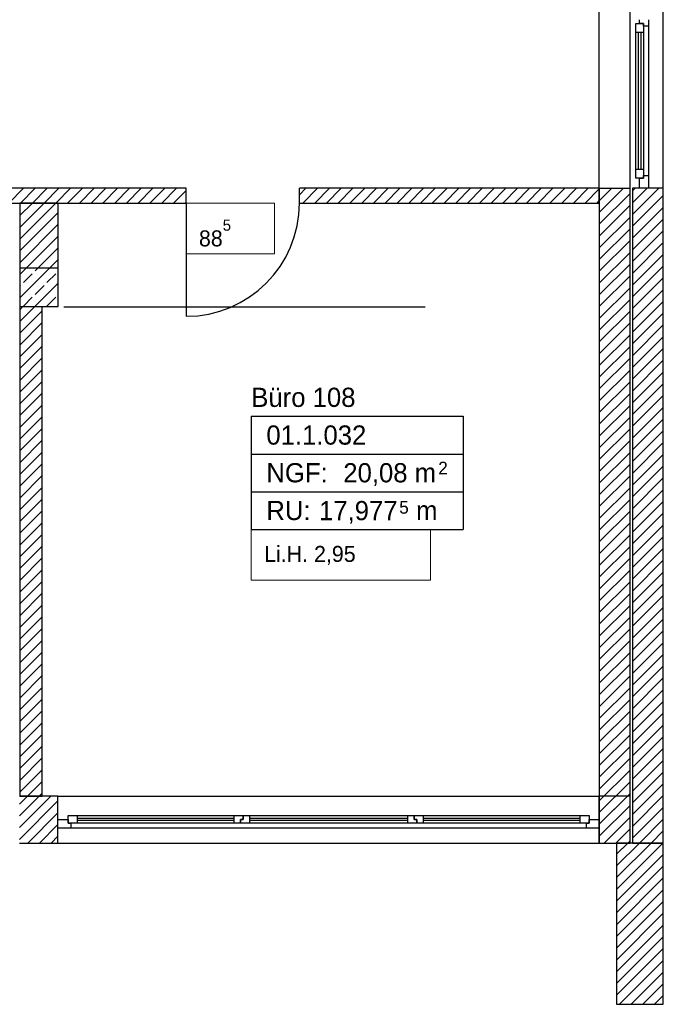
# Model space of a CAD drawing. Extents: x -28.8 to 46.3, y -5 to 85.1.
# Tile 20 of 26: x 31.7 to 36.8, y 27.5 to 35.2. Entities that reach past the tile are written whole.
import ezdxf

# ---------------------------------------------------------------- set-up
doc = ezdxf.new("R2010")
doc.units = 0
doc.header["$MEASUREMENT"] = 0
doc.linetypes.add('Strichlinie', pattern=[0.005644, 0.002822, -0.002822])
doc.linetypes.add('Wipeout_Contour', pattern=[1, 0, -1])
for name, color, linetype in [('1._OG_2_0', 7, 'Continuous'), ('1._OG_2_P_ZE_TEXT', 7, 'Continuous'), ('1._OG_2_R_NT_INNENWAND', 7, 'Continuous'), ('1._OG_2_R_TR_AUSSENWAND', 7, 'Continuous'), ('1._OG_2_R_TR_INNENWAND', 7, 'Continuous'), ('1._OG_2_R_TR_STUETZE', 7, 'Continuous'), ('1._OG_2_R_TR_UNTERZUG', 7, 'Continuous'), ('1._OG_2_Räume', 7, 'Continuous')]:
    doc.layers.add(name, color=color, linetype=linetype)
doc.styles.add('ERSTELLTER_STIL_1', font='txt')
doc.styles.add('ERSTELLTER_STIL_2', font='txt')
pattern_1 = [(45, (0, 0), (-0.04596194, 0.04596194), [])]

msp = doc.modelspace()

# ---------------------------------------------------------------- hatches: boundary and pattern name
at = {"layer": '1._OG_2_R_NT_INNENWAND', "linetype": 'Continuous', "ltscale": 1000}
h = msp.add_hatch(dxfattribs=at)
h.set_pattern_fill('MW_Kalksandstein_0002', color=256, style=0, pattern_type=2)
h.set_pattern_definition(pattern_1)
h.paths.add_polyline_path([(31.9063, 32.9512), (31.7313, 32.9512), (31.7313, 29.125), (31.9063, 29.125)], flags=0)
at = {"layer": '1._OG_2_R_TR_AUSSENWAND', "linetype": 'Continuous', "ltscale": 1000}
h = msp.add_hatch(dxfattribs=at)
h.set_pattern_fill('MW_Kalksandstein_0002', color=256, style=0, pattern_type=2)
h.set_pattern_definition(pattern_1)
h.paths.add_polyline_path([(36.52, 28.76), (36.76, 28.76), (36.76, 33.875), (36.645, 33.875), (36.575, 33.875), (36.52, 33.875)], flags=0)
h = msp.add_hatch(dxfattribs=at)
h.set_pattern_fill('MW_Kalksandstein_0002', color=256, style=0, pattern_type=2)
h.set_pattern_definition(pattern_1)
h.paths.add_polyline_path([(31.73, 28.875), (31.73, 28.76), (32.03, 28.76), (32.03, 28.875), (32.03, 28.945), (32.03, 29.125), (31.73, 29.125), (31.73, 28.945)], flags=0)
h = msp.add_hatch(dxfattribs=at)
h.set_pattern_fill('MW_Kalksandstein_0002', color=256, style=0, pattern_type=2)
h.set_pattern_definition(pattern_1)
h.paths.add_polyline_path([(36.26, 29.125), (36.26, 28.945), (36.26, 28.875), (36.26, 28.76), (36.5, 28.76), (36.5, 29.125)], flags=0)
h = msp.add_hatch(dxfattribs=at)
h.set_pattern_fill('MW_Kalksandstein_0002', color=256, style=0, pattern_type=2)
h.set_pattern_definition(pattern_1)
h.paths.add_polyline_path([(36.395, 28.76), (36.395, 27.5), (36.76, 27.5), (36.76, 28.76)], flags=0)
at = {"layer": '1._OG_2_R_TR_INNENWAND', "linetype": 'Continuous', "ltscale": 1000}
h = msp.add_hatch(dxfattribs=at)
h.set_pattern_fill('MW_Kalksandstein_0002', color=256, style=0, pattern_type=2)
h.set_pattern_definition(pattern_1)
h.paths.add_polyline_path([(31.6063, 33.76), (33.0313, 33.76), (33.0313, 33.875), (31.6063, 33.875)], flags=0)
h = msp.add_hatch(dxfattribs=at)
h.set_pattern_fill('MW_Kalksandstein_0002', color=256, style=0, pattern_type=2)
h.set_pattern_definition(pattern_1)
h.paths.add_polyline_path([(33.9163, 33.76), (36.26, 33.76), (36.26, 33.875), (33.9163, 33.875)], flags=0)
h = msp.add_hatch(dxfattribs=at)
h.set_pattern_fill('MW_Kalksandstein_0002', color=256, style=0, pattern_type=2)
h.set_pattern_definition(pattern_1)
h.paths.add_polyline_path([(32.0313, 33.76), (31.7313, 33.76), (31.7313, 33.2512), (32.0313, 33.2512)], flags=0)
at = {"layer": '1._OG_2_R_TR_STUETZE', "linetype": 'Continuous', "ltscale": 1000}
h = msp.add_hatch(dxfattribs=at)
h.set_pattern_fill('Beton__Stahlbeton_0002', color=256, style=0, pattern_type=2)
h.set_pattern_definition([(45, (0, 0), (-0.09192388, 0.09192388), []), (45, (-0.04596, 0.04596), (-0.09192388, 0.09192388), [0.0975, -0.0325])])
h.paths.add_polyline_path([(31.7313, 32.9512), (32.0313, 32.9512), (32.0313, 33.2512), (31.7313, 33.2512)], flags=0)

# ---------------------------------------------------------------- linework, layer by layer
at = {"layer": '1._OG_2_0', "linetype": 'Continuous', "ltscale": 1000}
for p, q in [((33.0313, 33.76), (33.0313, 33.875)), ((33.9163, 33.76), (33.9163, 33.875)), ((36.575, 33.875), (36.52, 33.875)), ((36.645, 33.875), (36.575, 33.875)), ((36.76, 33.875), (36.645, 33.875)), ((32.03, 28.945), (32.03, 29.125)), ((36.26, 28.945), (36.26, 29.125)), ((32.03, 28.875), (32.03, 28.945)), ((36.26, 28.875), (36.26, 28.945)), ((32.03, 28.76), (32.03, 28.875)), ((36.26, 28.76), (36.26, 28.875))]:
    msp.add_line(p, q, dxfattribs=at)
at = {"layer": '1._OG_2_P_ZE_TEXT', "color": 255, "linetype": 'Continuous', "lineweight": 18, "ltscale": 1000}
for p, q in [((33.7211, 33.76), (33.0313, 33.76)), ((33.0313, 33.76), (33.0313, 33.3636)), ((33.7211, 33.3636), (33.7211, 33.76)), ((33.0313, 33.3636), (33.7211, 33.3636)), ((34.9416, 31.2097), (33.5405, 31.2097)), ((33.5405, 31.2097), (33.5405, 30.8133)), ((34.9416, 30.8133), (34.9416, 31.2097)), ((33.5405, 30.8133), (34.9416, 30.8133))]:
    msp.add_line(p, q, dxfattribs=at)
at = {"layer": '1._OG_2_R_NT_INNENWAND', "linetype": 'Continuous', "ltscale": 1000}
for p, q in [((31.7313, 33.25), (31.7313, 29.125)), ((31.9063, 29.125), (31.9063, 32.9512)), ((31.7313, 29.125), (31.9063, 29.125))]:
    msp.add_line(p, q, dxfattribs=at)
at = {"layer": '1._OG_2_R_TR_AUSSENWAND', "linetype": 'Continuous', "ltscale": 1000}
for p, q in [((36.26, 33.875), (36.26, 36.51)), ((36.5, 33.875), (36.5, 36.51)), ((36.76, 33.875), (36.76, 36.51)), ((36.26, 33.875), (36.5, 33.875)), ((36.5, 28.76), (36.5, 33.875)), ((36.52, 33.875), (36.52, 28.76)), ((36.76, 28.76), (36.76, 33.875)), ((32.03, 29.125), (31.73, 29.125)), ((32.03, 29.125), (36.26, 29.125)), ((36.5, 29.125), (36.26, 29.125)), ((36.5, 28.76), (36.5, 29.125)), ((31.73, 28.76), (32.03, 28.76)), ((32.03, 28.76), (36.26, 28.76)), ((36.26, 28.76), (36.5, 28.76)), ((36.26, 28.76), (36.5, 28.76)), ((36.395, 28.76), (36.395, 27.5)), ((36.76, 28.76), (36.395, 28.76)), ((36.52, 28.76), (36.76, 28.76)), ((36.76, 27.5), (36.76, 28.76)), ((36.395, 27.5), (36.76, 27.5))]:
    msp.add_line(p, q, dxfattribs=at)
at = {"layer": '1._OG_2_R_TR_INNENWAND', "linetype": 'Continuous', "ltscale": 1000}
for p, q in [((33.0313, 33.875), (31.6063, 33.875)), ((36.26, 33.875), (33.9163, 33.875)), ((36.26, 33.76), (36.26, 33.875)), ((31.6063, 33.76), (33.0313, 33.76)), ((32.0313, 33.76), (31.7313, 33.76)), ((31.7313, 33.76), (31.7313, 33.25)), ((32.0313, 33.25), (32.0313, 33.76)), ((33.0313, 33.76), (33.0313, 32.875)), ((33.9163, 33.76), (36.26, 33.76))]:
    msp.add_line(p, q, dxfattribs=at)
msp.add_arc((33.0313, 33.76), 0.885, 270, 0, dxfattribs=at)
at = {"layer": '1._OG_2_R_TR_STUETZE', "linetype": 'Continuous', "ltscale": 1000}
for p, q in [((31.7313, 33.2512), (31.7313, 32.9512)), ((32.0313, 33.2512), (31.7313, 33.2512)), ((32.0313, 32.9512), (32.0313, 33.2512)), ((31.7313, 32.9512), (32.0313, 32.9512))]:
    msp.add_line(p, q, dxfattribs=at)
at = {"layer": '1._OG_2_R_TR_UNTERZUG', "linetype": 'Strichlinie', "ltscale": 1000}
msp.add_line((9.5, 32.95), (36.26, 32.95), dxfattribs=at)
at = {"layer": '1._OG_2_Räume', "linetype": 'Continuous', "ltscale": 1000}
for p, q in [((33.5405, 32.0937), (33.5405, 31.2097)), ((33.5405, 32.0937), (35.1952, 32.0937)), ((35.1952, 32.0937), (35.1952, 31.2097)), ((33.5405, 31.799), (35.1952, 31.799)), ((33.5405, 31.5044), (35.1952, 31.5044)), ((33.5405, 31.2097), (35.1952, 31.2097))]:
    msp.add_line(p, q, dxfattribs=at)

# ---------------------------------------------------------------- texts
at = {"layer": '1._OG_2_P_ZE_TEXT', "linetype": 'Continuous', "char_height": 0.125, "attachment_point": 1, "style": 'ERSTELLTER_STIL_2'}
for s, insert in [('{88\\A1{\\H0.7x;\\S5^  ;}}', (33.1313, 33.6314)), ('{Li.H. 2,95}', (33.6405, 31.0812))]:
    msp.add_mtext(s, dxfattribs=dict(at, insert=insert))
at = {"layer": '1._OG_2_Räume', "linetype": 'Continuous'}
for s, insert, char_height, attachment_point, style in [('{Büro 108}', (33.5405, 32.3172), 0.15, 1, 'ERSTELLTER_STIL_1'), ('{01.1.032 }', (33.6583, 32.0226), 0.15, 1, 'ERSTELLTER_STIL_2'), ('{NGF: }', (33.6583, 31.7279), 0.15, 1, 'ERSTELLTER_STIL_2'), ('{20,08 m}', (34.2595, 31.7279), 0.15, 1, 'ERSTELLTER_STIL_2'), ('{2}', (35.0014, 31.7393), 0.1, 1, 'ERSTELLTER_STIL_2'), ('{5}', (34.6965, 31.3316), 0.1, 7, 'ERSTELLTER_STIL_2'), ('{RU: }', (33.6583, 31.4333), 0.15, 1, 'ERSTELLTER_STIL_2'), ('{17,977}', (34.0698, 31.2542), 0.15, 7, 'ERSTELLTER_STIL_2'), ('{ m}', (34.7724, 31.4333), 0.15, 1, 'ERSTELLTER_STIL_2')]:
    msp.add_mtext(s, dxfattribs=dict(at, insert=insert, char_height=char_height, attachment_point=attachment_point, style=style))

# ---------------------------------------------------------------- wipeouts: each hides what was drawn before it
at = {"color": 254, "linetype": 'Wipeout_Contour', "lineweight": 0, "ltscale": 201.451916}
msp.add_wipeout([(36.645, 33.975), (36.605, 33.975), (36.605, 35.1425), (36.645, 35.1425)], dxfattribs=at).dxf.layer = '1._OG_2_R_TR_AUSSENWAND'
at = {"color": 254, "linetype": 'Wipeout_Contour', "lineweight": 0, "ltscale": 179.05319}
msp.add_wipeout([(32.13, 28.875), (32.13, 28.915), (36.16, 28.915), (36.16, 28.875)], dxfattribs=at).dxf.layer = '1._OG_2_R_TR_AUSSENWAND'

# ---------------------------------------------------------------- next in the draw order: wipeouts: each hides what was drawn before it
at = {"color": 254, "linetype": 'Wipeout_Contour', "lineweight": 0, "ltscale": 304.547439}
msp.add_wipeout([(36.645, 35.1925), (36.645, 35.1425), (36.605, 35.1425), (36.605, 35.1625), (36.575, 35.1625), (36.575, 35.1925)], dxfattribs=at).dxf.layer = '1._OG_2_R_TR_AUSSENWAND'
at = {"color": 254, "linetype": 'Wipeout_Contour', "lineweight": 0, "ltscale": 201.362292}
msp.add_wipeout([(36.605, 34.025), (36.585, 34.025), (36.585, 35.0925), (36.605, 35.0925)], dxfattribs=at).dxf.layer = '1._OG_2_R_TR_AUSSENWAND'
at = {"color": 254, "linetype": 'Wipeout_Contour', "lineweight": 0, "ltscale": 300.030744}
msp.add_wipeout([(36.575, 33.875), (36.575, 33.955), (36.605, 33.955), (36.605, 33.975), (36.645, 33.975), (36.645, 33.875)], dxfattribs=at).dxf.layer = '1._OG_2_R_TR_AUSSENWAND'
at = {"color": 254, "linetype": 'Wipeout_Contour', "lineweight": 0, "ltscale": 258.822978}
msp.add_wipeout([(32.03, 28.945), (32.11, 28.945), (32.11, 28.915), (32.13, 28.915), (32.13, 28.875), (32.03, 28.875)], dxfattribs=at).dxf.layer = '1._OG_2_R_TR_AUSSENWAND'
at = {"color": 254, "linetype": 'Wipeout_Contour', "lineweight": 0, "ltscale": 174.941465}
msp.add_wipeout([(32.18, 28.915), (32.18, 28.935), (33.4067, 28.935), (33.4067, 28.915)], dxfattribs=at).dxf.layer = '1._OG_2_R_TR_AUSSENWAND'
at = {"color": 254, "linetype": 'Wipeout_Contour', "lineweight": 0, "ltscale": 179.031009}
msp.add_wipeout([(33.5267, 28.915), (33.5267, 28.935), (34.7633, 28.935), (34.7633, 28.915)], dxfattribs=at).dxf.layer = '1._OG_2_R_TR_AUSSENWAND'
at = {"color": 254, "linetype": 'Wipeout_Contour', "lineweight": 0, "ltscale": 183.188403}
msp.add_wipeout([(34.8833, 28.915), (34.8833, 28.935), (36.11, 28.935), (36.11, 28.915)], dxfattribs=at).dxf.layer = '1._OG_2_R_TR_AUSSENWAND'
at = {"color": 254, "linetype": 'Wipeout_Contour', "lineweight": 0, "ltscale": 278.542366}
msp.add_wipeout([(36.26, 28.875), (36.16, 28.875), (36.16, 28.915), (36.18, 28.915), (36.18, 28.945), (36.26, 28.945)], dxfattribs=at).dxf.layer = '1._OG_2_R_TR_AUSSENWAND'

# ---------------------------------------------------------------- next in the draw order: hatches: boundary and pattern name
at = {"layer": '1._OG_2_R_TR_AUSSENWAND', "linetype": 'Continuous', "ltscale": 1000}
h = msp.add_hatch(dxfattribs=at)
h.set_pattern_fill('MW_Kalksandstein_0002', color=256, style=0, pattern_type=2)
h.set_pattern_definition(pattern_1)
h.paths.add_polyline_path([(36.5, 33.875), (36.26, 33.875), (36.26, 28.76), (36.5, 28.76)], flags=0)

# ---------------------------------------------------------------- next in the draw order: linework, layer by layer
for p, q in [((36.645, 35.1925), (36.645, 35.1425)), ((36.645, 35.1425), (36.645, 33.975)), ((36.645, 33.975), (36.645, 33.875)), ((36.26, 33.875), (36.26, 28.76)), ((36.645, 33.875), (36.575, 33.875)), ((32.03, 28.875), (32.03, 28.945)), ((36.26, 28.875), (36.26, 28.945)), ((32.13, 28.875), (32.03, 28.875)), ((36.16, 28.875), (32.13, 28.875)), ((36.26, 28.875), (36.16, 28.875))]:
    msp.add_line(p, q, dxfattribs=at)

# ---------------------------------------------------------------- next in the draw order: wipeouts: each hides what was drawn before it
at = {"color": 254, "linetype": 'Wipeout_Contour', "lineweight": 0, "ltscale": 201.246005}
msp.add_wipeout([(36.565, 34.025), (36.545, 34.025), (36.545, 35.0925), (36.565, 35.0925)], dxfattribs=at).dxf.layer = '1._OG_2_R_TR_AUSSENWAND'
at = {"color": 254, "linetype": 'Wipeout_Contour', "lineweight": 0, "ltscale": 175.047339}
msp.add_wipeout([(32.18, 28.955), (32.18, 28.975), (33.4067, 28.975), (33.4067, 28.955)], dxfattribs=at).dxf.layer = '1._OG_2_R_TR_AUSSENWAND'
at = {"color": 254, "linetype": 'Wipeout_Contour', "lineweight": 0, "ltscale": 179.134467}
msp.add_wipeout([(33.5267, 28.955), (33.5267, 28.975), (34.7633, 28.975), (34.7633, 28.955)], dxfattribs=at).dxf.layer = '1._OG_2_R_TR_AUSSENWAND'
at = {"color": 254, "linetype": 'Wipeout_Contour', "lineweight": 0, "ltscale": 183.289514}
msp.add_wipeout([(34.8833, 28.955), (34.8833, 28.975), (36.11, 28.975), (36.11, 28.955)], dxfattribs=at).dxf.layer = '1._OG_2_R_TR_AUSSENWAND'

# ---------------------------------------------------------------- next in the draw order: wipeouts: each hides what was drawn before it
at = {"color": 254, "linetype": 'Wipeout_Contour', "lineweight": 0, "ltscale": 202.857799}
msp.add_wipeout([(36.605, 35.0925), (36.545, 35.0925), (36.545, 35.1625), (36.605, 35.1625)], dxfattribs=at).dxf.layer = '1._OG_2_R_TR_AUSSENWAND'
at = {"color": 254, "linetype": 'Wipeout_Contour', "lineweight": 0, "ltscale": 199.73319}
msp.add_wipeout([(36.605, 33.955), (36.545, 33.955), (36.545, 34.025), (36.605, 34.025)], dxfattribs=at).dxf.layer = '1._OG_2_R_TR_AUSSENWAND'
at = {"color": 254, "linetype": 'Wipeout_Contour', "lineweight": 0, "ltscale": 173.038604}
msp.add_wipeout([(32.11, 28.915), (32.11, 28.975), (32.18, 28.975), (32.18, 28.915)], dxfattribs=at).dxf.layer = '1._OG_2_R_TR_AUSSENWAND'
at = {"color": 254, "linetype": 'Wipeout_Contour', "lineweight": 0, "ltscale": 265.084124}
msp.add_wipeout([(33.4567, 28.915), (33.4067, 28.915), (33.4067, 28.975), (33.4767, 28.975), (33.4767, 28.945), (33.4567, 28.945)], dxfattribs=at).dxf.layer = '1._OG_2_R_TR_AUSSENWAND'
at = {"color": 254, "linetype": 'Wipeout_Contour', "lineweight": 0, "ltscale": 271.282622}
msp.add_wipeout([(34.8133, 28.945), (34.8333, 28.945), (34.8333, 28.915), (34.7633, 28.915), (34.7633, 28.975), (34.8133, 28.975)], dxfattribs=at).dxf.layer = '1._OG_2_R_TR_AUSSENWAND'
at = {"color": 254, "linetype": 'Wipeout_Contour', "lineweight": 0, "ltscale": 185.237438}
msp.add_wipeout([(36.11, 28.915), (36.11, 28.975), (36.18, 28.975), (36.18, 28.915)], dxfattribs=at).dxf.layer = '1._OG_2_R_TR_AUSSENWAND'

# ---------------------------------------------------------------- next in the draw order: linework, layer by layer
at = {"layer": '1._OG_2_R_TR_AUSSENWAND', "linetype": 'Continuous', "ltscale": 1000}
for p, q in [((36.545, 35.1625), (36.605, 35.1625)), ((36.575, 35.1625), (36.575, 35.1925)), ((36.605, 35.1625), (36.575, 35.1625)), ((36.605, 35.1425), (36.605, 35.1625)), ((36.645, 35.1425), (36.605, 35.1425)), ((36.605, 33.955), (36.545, 33.955)), ((36.575, 33.875), (36.575, 33.955)), ((36.575, 33.955), (36.605, 33.955)), ((36.605, 33.955), (36.605, 33.975)), ((36.605, 33.975), (36.645, 33.975)), ((32.03, 28.945), (32.11, 28.945)), ((32.11, 28.915), (32.11, 28.975)), ((32.11, 28.945), (32.11, 28.915)), ((36.18, 28.975), (36.18, 28.915)), ((36.18, 28.915), (36.18, 28.945)), ((36.18, 28.945), (36.26, 28.945)), ((32.11, 28.915), (32.13, 28.915)), ((32.13, 28.915), (32.13, 28.875)), ((36.16, 28.875), (36.16, 28.915)), ((36.16, 28.915), (36.18, 28.915))]:
    msp.add_line(p, q, dxfattribs=at)

# ---------------------------------------------------------------- next in the draw order: wipeouts: each hides what was drawn before it
at = {"color": 254, "linetype": 'Wipeout_Contour', "lineweight": 0, "ltscale": 201.304141}
msp.add_wipeout([(36.565, 34.025), (36.565, 35.0925), (36.585, 35.0925), (36.585, 34.025)], dxfattribs=at).dxf.layer = '1._OG_2_R_TR_AUSSENWAND'
at = {"color": 254, "linetype": 'Wipeout_Contour', "lineweight": 0, "ltscale": 174.994392}
msp.add_wipeout([(32.18, 28.955), (33.4067, 28.955), (33.4067, 28.935), (32.18, 28.935)], dxfattribs=at).dxf.layer = '1._OG_2_R_TR_AUSSENWAND'
at = {"color": 254, "linetype": 'Wipeout_Contour', "lineweight": 0, "ltscale": 265.913901}
msp.add_wipeout([(33.4767, 28.975), (33.5267, 28.975), (33.5267, 28.915), (33.4567, 28.915), (33.4567, 28.945), (33.4767, 28.945)], dxfattribs=at).dxf.layer = '1._OG_2_R_TR_AUSSENWAND'
at = {"color": 254, "linetype": 'Wipeout_Contour', "lineweight": 0, "ltscale": 272.12637}
msp.add_wipeout([(34.8333, 28.945), (34.8133, 28.945), (34.8133, 28.975), (34.8833, 28.975), (34.8833, 28.915), (34.8333, 28.915)], dxfattribs=at).dxf.layer = '1._OG_2_R_TR_AUSSENWAND'

# ---------------------------------------------------------------- next in the draw order: linework, layer by layer
at = {"layer": '1._OG_2_R_TR_AUSSENWAND', "linetype": 'Continuous', "ltscale": 1000}
for p, q in [((36.545, 35.0925), (36.545, 35.1625)), ((36.605, 35.1625), (36.605, 35.0925)), ((36.545, 34.025), (36.545, 35.0925)), ((36.605, 35.0925), (36.545, 35.0925)), ((36.565, 34.025), (36.565, 35.0925)), ((36.585, 35.0925), (36.585, 34.025)), ((36.605, 35.0925), (36.605, 34.025)), ((36.545, 33.955), (36.545, 34.025)), ((36.545, 34.025), (36.605, 34.025)), ((36.605, 34.025), (36.605, 33.955)), ((32.11, 28.975), (32.18, 28.975)), ((32.18, 28.975), (33.4067, 28.975)), ((32.18, 28.975), (32.18, 28.915)), ((32.18, 28.955), (33.4067, 28.955)), ((33.4067, 28.935), (32.18, 28.935)), ((33.4067, 28.915), (33.4067, 28.975)), ((33.4067, 28.975), (33.4767, 28.975)), ((33.4767, 28.945), (33.4567, 28.945)), ((33.4567, 28.945), (33.4567, 28.915)), ((33.4567, 28.915), (33.4567, 28.945)), ((33.4567, 28.945), (33.4767, 28.945)), ((33.4767, 28.975), (33.4767, 28.945)), ((33.4767, 28.945), (33.4767, 28.975)), ((34.8133, 28.975), (34.8133, 28.945)), ((34.8133, 28.945), (34.8133, 28.975)), ((34.8133, 28.945), (34.8333, 28.945)), ((34.8333, 28.945), (34.8133, 28.945)), ((34.8333, 28.945), (34.8333, 28.915)), ((34.8333, 28.915), (34.8333, 28.945)), ((32.18, 28.915), (32.11, 28.915)), ((33.4067, 28.915), (32.18, 28.915)), ((33.4567, 28.915), (33.4067, 28.915))]:
    msp.add_line(p, q, dxfattribs=at)

# ---------------------------------------------------------------- next in the draw order: wipeouts: each hides what was drawn before it
at = {"color": 254, "linetype": 'Wipeout_Contour', "lineweight": 0, "ltscale": 179.082728}
msp.add_wipeout([(33.5267, 28.955), (34.7633, 28.955), (34.7633, 28.935), (33.5267, 28.935)], dxfattribs=at).dxf.layer = '1._OG_2_R_TR_AUSSENWAND'
at = {"color": 254, "linetype": 'Wipeout_Contour', "lineweight": 0, "ltscale": 183.238948}
msp.add_wipeout([(34.8833, 28.955), (36.11, 28.955), (36.11, 28.935), (34.8833, 28.935)], dxfattribs=at).dxf.layer = '1._OG_2_R_TR_AUSSENWAND'

# ---------------------------------------------------------------- next in the draw order: linework, layer by layer
at = {"layer": '1._OG_2_R_TR_AUSSENWAND', "linetype": 'Continuous', "ltscale": 1000}
for p, q in [((33.4767, 28.975), (33.5267, 28.975)), ((33.5267, 28.975), (34.7633, 28.975)), ((33.5267, 28.975), (33.5267, 28.915)), ((33.5267, 28.955), (34.7633, 28.955)), ((34.7633, 28.935), (33.5267, 28.935)), ((34.7633, 28.915), (34.7633, 28.975)), ((34.7633, 28.975), (34.8133, 28.975)), ((34.8133, 28.975), (34.8833, 28.975)), ((34.8833, 28.975), (36.11, 28.975)), ((34.8833, 28.975), (34.8833, 28.915)), ((34.8833, 28.955), (36.11, 28.955)), ((36.11, 28.935), (34.8833, 28.935)), ((36.11, 28.915), (36.11, 28.975)), ((36.11, 28.975), (36.18, 28.975)), ((33.5267, 28.915), (33.4567, 28.915)), ((34.7633, 28.915), (33.5267, 28.915)), ((34.8333, 28.915), (34.7633, 28.915)), ((34.8833, 28.915), (34.8333, 28.915)), ((36.11, 28.915), (34.8833, 28.915)), ((36.18, 28.915), (36.11, 28.915))]:
    msp.add_line(p, q, dxfattribs=at)

doc.saveas('drawing.dxf')
